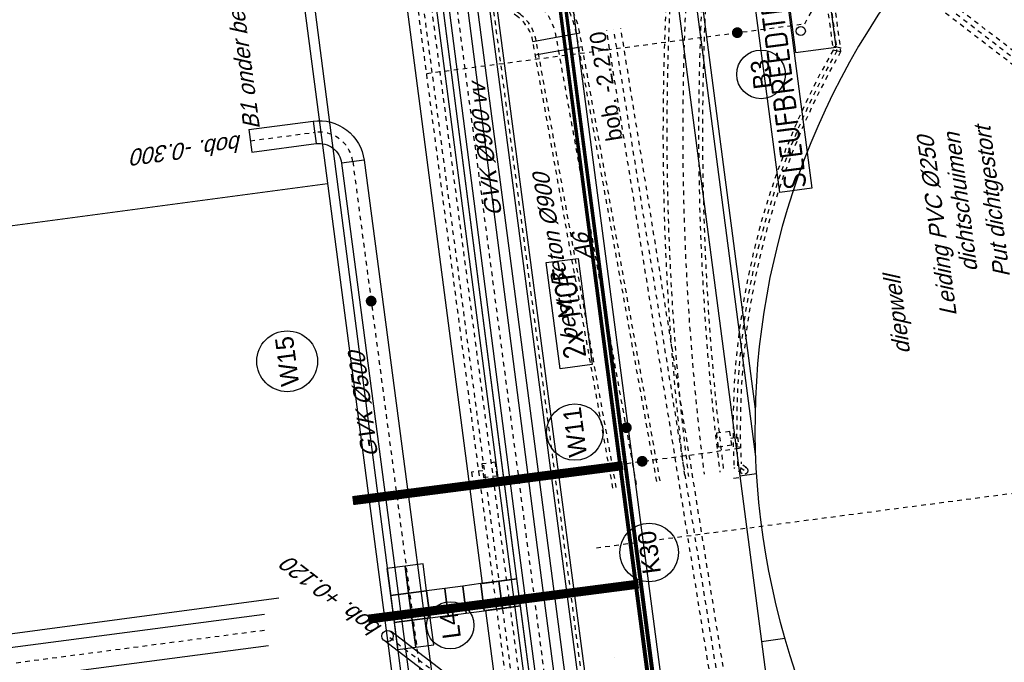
# Model space of a CAD drawing. Header units: metres. Extents: x 118052 to 118564, y 454784 to 455719.
# Tile 77 of 160: x 118226 to 118248, y 455292 to 455306. Entities that reach past the tile are written whole.
import ezdxf
from ezdxf.enums import TextEntityAlignment as Align

# ---------------------------------------------------------------- set-up
doc = ezdxf.new("R2010")
doc.units = ezdxf.units.M
doc.header["$LTSCALE"] = 0.5
for name, pattern in [('DASHED', [19.05, 12.7, -6.35]), ('Tauw_HIDDEN2', [5.6, 4, -1.6]), ('Tauw_HIDDEN3', [2.8, 2, -0.8]), ('Tauw_L_Center1', [13, 8, -1.67, 1.66, -1.67]), ('Tauw_L_Center2', [6.499, 4, -0.833, 0.833, -0.833]), ('Tauw_Stramien', [13, 8, -1.67, 1.66, -1.67])]:
    doc.linetypes.add(name, pattern=pattern)
for name, color, linetype in [('_gebouwen', 7, 'Continuous'), ('_grastegel 40x60', 252, 'Continuous'), ('_molgoot', 7, 'Continuous'), ('_tb13', 7, 'Continuous'), ('BHV plan', 7, 'Continuous'), ('EL_N_A_EB00----REVISIE~-_-----', 1, 'Continuous'), ('GRAAFWERKZAAMHEDEN', 6, 'Continuous'), ('KABELLOOP', 6, 'Continuous'), ('Koningsstal VIEUWPORT', 254, 'Continuous'), ('MOF', 6, 'Continuous'), ('OL55_HAAG', 86, 'Continuous'), ('ZU_B_-_AB00----ONDERDEEL__18_^200~-_-----', 1, 'Continuous'), ('ZU_B_-_AL999---LW_bet900-75_pl__18_^200~-_-----', 1, 'Continuous'), ('ZU_B_-_AL999---LW_bet900-75_pl__20_^200~M_-----', 1, 'Continuous'), ('ZU_B_-_EL999---LR_pvc315_vbr11~H_-----', 1, 'Tauw_L_Center2'), ('ZU_B_-_EL999---LR_pvc315_vbr11~W_-----', 8, 'Tauw_HIDDEN2'), ('ZU_B_-_EL999---LS_pvc250_zbr00~H_-----', 1, 'Tauw_L_Center2'), ('ZU_B_-_EL999---LS_pvc250_zbr00~W_-----', 8, 'Tauw_HIDDEN2'), ('ZU_B_-_EL999---LW_bet700-85_gw~H_-----', 1, 'Tauw_L_Center1'), ('ZU_B_-_EL999---LW_bet700-85_gw~W_-----', 8, 'Tauw_HIDDEN2'), ('ZU_B_-_EL999---LW_bet900-75_pl~H_-----', 1, 'Tauw_L_Center1'), ('ZU_B_-_EL999---LW_bet900-75_pl~W_-----', 8, 'Tauw_HIDDEN2'), ('ZU_B_-_EL999---LW_pvc160_vbr11~H_-----', 1, 'Tauw_L_Center2'), ('ZU_B_-_EL999---LW_pvc160_vbr11~W_-----', 8, 'Tauw_HIDDEN2'), ('ZU_B_-_ML999---LW_bet900-75_pl__20_^200~M_-----', 1, 'Continuous'), ('ZU_B_H_EB00----ONDERDEEL~-_-----', 1, 'Tauw_HIDDEN3'), ('ZU_B_L_AB00----ONDERDEEL__18_^200~-_-----', 1, 'Continuous'), ('ZU_N_-_AB00----diepwell__18_^200~-_-----', 7, 'Continuous'), ('ZU_N_-_AL999---LB_PE-90_sdr00__20_^200~M_-----', 7, 'Continuous'), ('ZU_N_-_AL999---LK_pvc125_sdr34__20_^200~M_-----', 7, 'Continuous'), ('ZU_N_-_AL999---LL_pvc250_zgr34__18_^200~N_-----', 7, 'Continuous'), ('ZU_N_-_AL999---LL_pvc250_zgr34__20_^200~M_-----', 7, 'Continuous'), ('ZU_N_-_AL999---LR_pvc250_vbr11__18_^200~-_-----', 7, 'Continuous'), ('ZU_N_-_AL999---LW_gvk500_sdr00__18_^200~-_-----', 7, 'Continuous'), ('ZU_N_-_AL999---LW_gvk500_sdr00__18_^200~N_-----', 7, 'Continuous'), ('ZU_N_-_AL999---LW_gvk500_vgr05__20_^200~M_-----', 7, 'Continuous'), ('ZU_N_-_AL999---LW_gvk900_vgr05__18_^200~-_-----', 7, 'Continuous'), ('ZU_N_-_EL999---LB_PE-110_sdr00~H_-----', 2, 'Tauw_L_Center2'), ('ZU_N_-_EL999---LB_PE-90_sdr00~H_-----', 2, 'Tauw_L_Center2'), ('ZU_N_-_EL999---LB_pvc160_zgr00~H_-----', 2, 'Tauw_L_Center2'), ('ZU_N_-_EL999---LB_pvc160_zgr00~W_-----', 8, 'Continuous'), ('ZU_N_-_EL999---LK_pvc125_sdr34~H_-----', 2, 'Tauw_L_Center2'), ('ZU_N_-_EL999---LL_pvc250_pgr34~W_-----', 2, 'Continuous'), ('ZU_N_-_EL999---LL_pvc250_zgr34~H_-----', 2, 'Tauw_L_Center2'), ('ZU_N_-_EL999---LL_pvc250_zgr34~W_-----', 2, 'Continuous'), ('ZU_N_-_EL999---LP_PE-75_sdr00~H_-----', 2, 'Tauw_L_Center2'), ('ZU_N_-_EL999---LR_PE-110_sdr00~H_-----', 2, 'Tauw_L_Center2'), ('ZU_N_-_EL999---LS_gvk700_vgr05~H_-----', 2, 'Tauw_L_Center1'), ('ZU_N_-_EL999---LS_gvk700_vgr05~W_-----', 2, 'Continuous'), ('ZU_N_-_EL999---LW_gvk500_vgr05~H_-----', 2, 'Tauw_L_Center2'), ('ZU_N_-_EL999---LW_gvk500_vgr05~W_-----', 2, 'Continuous'), ('ZU_N_-_EL999---LW_gvk900_vgr05~H_-----', 2, 'Tauw_L_Center1'), ('ZU_N_-_EL999---LW_gvk900_vgr05~W_-----', 2, 'Continuous'), ('ZU_N_-_EL999---SYM_STRAATKOLK~-_----c', 7, 'Tauw_L_Center2'), ('ZU_N_-_ML999---LB_PE-90_sdr00__20_^200~M_-----', 7, 'Continuous'), ('ZU_N_-_ML999---LK_pvc125_sdr34__20_^200~M_-----', 7, 'Continuous'), ('ZU_N_-_ML999---LL_pvc250_zgr34__20_^200~M_-----', 7, 'Continuous'), ('ZU_N_-_ML999---LW_gvk500_vgr05__20_^200~M_-----', 7, 'Continuous'), ('ZU_N_A_EB00----diepwell~-_-----', 7, 'Continuous'), ('ZU_N_A_HV02----molgoot ov betonstraatsteen~v_-----', 253, 'Continuous'), ('ZU_N_D_EVRH----ONDERDEEL~-_-----', 7, 'Continuous'), ('ZU_N_L_AB00----diepwell__18_^200~-_-----', 7, 'Continuous'), ('ZU_N_N_MVRHX---ALG_Stramien~-_008--', 8, 'Tauw_Stramien')]:
    doc.layers.add(name, color=color, linetype=linetype)
doc.styles.add('BURO-025', font='Isocp.shx', dxfattribs={"height": 500})
doc.styles.add('TAUW-ISOCP', font='tcb_isocp.shx')
doc.styles.add('tcb_isocp', font='tcb_isocp.shx')

# ---------------------------------------------------------------- blocks, each defined once
blk = doc.blocks.new('A$C6DFC50BF')
at = {"layer": 'GRAAFWERKZAAMHEDEN'}
blk.add_lwpolyline([(105878, -60153), (113301, -60153), (113301, -60867), (105878, -60867)], close=True, dxfattribs=at)
at = {"layer": 'KABELLOOP', "linetype": 'DASHED', "const_width": 200}
for points in [[(97737, -49946), (97728, -55947)], [(100370, -49946), (100361, -55944)]]:
    blk.add_lwpolyline(points, dxfattribs=at)
blk.add_lwpolyline([(186089, -55944), (-17582, -55944)], close=True, dxfattribs=at)
at = {"layer": 'MOF'}
blk.add_lwpolyline([(102654, -54849), (105014, -54849), (105014, -55562), (102654, -55562)], close=True, dxfattribs=at)
at = {"layer": 'GRAAFWERKZAAMHEDEN', "color": 2, "style": 'BURO-025'}
blk.add_text('SLEUFBREEDTE=1000mm', height=500, rotation=359.9837, dxfattribs=at).set_placement((105912, -60763))
at = {"layer": 'MOF', "color": 2, "style": 'BURO-025'}
blk.add_text('2x MOF', height=500, rotation=359.9837, dxfattribs=at).set_placement((102837, -55458))
blk = doc.blocks.new('Leidingen')
at = {"layer": 'ZU_B_-_EL999---LR_pvc315_vbr11~H_-----'}
blk.add_lwpolyline([(-184985.7, 1922.1), (-152315.8, 2855.2)], dxfattribs=at)
at = {"layer": 'ZU_B_-_EL999---LR_pvc315_vbr11~W_-----'}
for points in [[(-184990.2, 2079.5), (-152320.3, 3012.6)], [(-184981.2, 1764.7), (-152311.3, 2697.7)]]:
    blk.add_lwpolyline(points, dxfattribs=at)
at = {"layer": 'ZU_B_-_EL999---LS_pvc250_zbr00~H_-----'}
blk.add_lwpolyline([(-162249.7, -13954.2), (-152183.4, -3885.9)], dxfattribs=at)
at = {"layer": 'ZU_B_-_EL999---LS_pvc250_zbr00~W_-----'}
for points in [[(-162338.6, -13866.3), (-152271.8, -3797.6)], [(-162166.9, -14048.1), (-152095, -3974.3)]]:
    blk.add_lwpolyline(points, dxfattribs=at)
at = {"layer": 'ZU_B_-_EL999---LW_bet700-85_gw~H_-----'}
blk.add_lwpolyline([(-148704.4, -3970.5), (-151305.6, 523, -0.0000004), (-151305.6, 523), (-151673, 1157.6, 0.0442975), (-162290.4, 2155.5)], format="xyb", dxfattribs=at)
at = {"layer": 'ZU_B_-_EL999---LW_bet700-85_gw~W_-----'}
for points in [[(-151073.6, 990.4), (-151396.7, 1548.6, 0.0451699), (-162298.9, 2590.6, 0.0464467)], [(-151135.2, 927.2), (-151450.8, 1472.3, 0.0450002), (-162297.3, 2505.5, 0.0462856)], [(-151789.2, 659.7), (-151894.9, 842.4, 0.0436071), (-162288.1, 1805.5, 0.0449452)], [(-151887.4, 659.7), (-151948.8, 765.7, 0.0434439), (-162288.9, 1720.5, 0.0447807)]]:
    blk.add_lwpolyline(points, format="xyb", dxfattribs=at)
at = {"layer": 'ZU_B_-_EL999---LW_bet900-75_pl~H_-----'}
blk.add_lwpolyline([(-162319.8, 3661.2), (-152320.4, 4131.9, 0.1867404), (-151396.2, 4540.5), (-148051.3, 7886, 0.1989124), (-147641.3, 8876), (-147641.3, 8907.7)], format="xyb", dxfattribs=at)
at = {"layer": 'ZU_B_-_EL999---LW_bet900-75_pl~W_-----', "linetype": 'Continuous'}
for p, q in [((-152644.7, 4642.2), (-152595.4, 3593.3)), ((-152345.1, 4656.3), (-152295.7, 3607.5))]:
    blk.add_line(p, q, dxfattribs=at)
at = {"layer": 'ZU_B_-_EL999---LW_bet900-75_pl~W_-----'}
for points in [[(-162330.1, 4186.3), (-152345.1, 4656.3, 0.1867404), (-151767.4, 4911.7), (-148422.6, 8257.2, 0.1989124), (-148166.3, 8875.9), (-148166.3, 8907.7)], [(-162328.6, 4111.3), (-152341.6, 4581.4, 0.1867404), (-151714.4, 4858.6), (-148369.5, 8204.2, 0.1989124), (-148091.3, 8875.9), (-148091.3, 8907.7)], [(-162311, 3211.1), (-152299.2, 3682.4, 0.1867404), (-151078, 4222.3), (-147733.1, 7567.8, 0.1989124), (-147191.3, 8876), (-147191.3, 8907.8)], [(-162309.6, 3136.1), (-152295.7, 3607.5, 0.1867404), (-151024.9, 4169.3), (-147680, 7514.8, 0.1989124), (-147116.3, 8876), (-147116.3, 8907.8)]]:
    blk.add_lwpolyline(points, format="xyb", dxfattribs=at)
at = {"layer": 'ZU_B_-_EL999---LW_pvc160_vbr11~H_-----'}
blk.add_lwpolyline([(-162325.7, 1271.5), (-162202.8, 1402.7)], dxfattribs=at)
blk.add_lwpolyline([(-148763.1, -4142.4), (-150927.6, -1978.3, 0.1989124), (-150985.5, -1954.3), (-153425.4, -1954.6, 0.1435819), (-162202.8, 1402.7)], format="xyb", dxfattribs=at)
at = {"layer": 'ZU_B_-_EL999---LW_pvc160_vbr11~W_-----', "linetype": 'Continuous'}
for p, q in [((-153452.4, -2034.6), (-153398.4, -1874.5)), ((-153376.6, -2060.1), (-153322.6, -1900.1))]:
    blk.add_line(p, q, dxfattribs=at)
at = {"layer": 'ZU_B_-_EL999---LW_pvc160_vbr11~W_-----'}
for points in [[(-162388.3, 1321.8), (-162234.8, 1485.5)], [(-162271.6, 1212.3), (-162170.8, 1319.8)]]:
    blk.add_lwpolyline(points, dxfattribs=at)
for points in [[(-148763.1, -4029.2), (-150871, -1921.8, 0.1989124), (-150985.6, -1874.3), (-153398.4, -1874.5, 0.1437576), (-162234.8, 1485.5, 0.1431712)], [(-148876.3, -4142.4), (-150984.1, -2034.9, 0.1989124), (-150985.5, -2034.3), (-153452.4, -2034.6, 0.1434048), (-162170.8, 1319.8, 0.1439958)]]:
    blk.add_lwpolyline(points, format="xyb", dxfattribs=at)
blk.add_circle((-162325.7, 1271.5), 80.2, dxfattribs=at)
at = {"layer": 'ZU_B_-_ML999---LW_bet900-75_pl__20_^200~M_-----', "flags": 128}
blk.add_lwpolyline([(-161050, 3721, 0, 0, 0), (-161055.5, 3601.1, 0, 91.8, 0), (-161055, 3610.2, 91.8, 169.7, 0), (-161053.9, 3636.2, 169.7, 221.7, 0), (-161052.1, 3675.1, 221.7, 240, 0), (-161050, 3721, 240, 221.7, 0), (-161048, 3766.8, 221.7, 169.7, 0), (-161046.2, 3805.7, 169.7, 91.8, 0), (-161045, 3831.7, 91.8, 0, 0), (-161044.6, 3840.8, 0, 0, 0), (-161050, 3721, 0, 0, 0), (-161026.8, 4235.9, 0, 0, 0)], format="xyseb", dxfattribs=at)
at = {"layer": 'ZU_B_-_ML999---LW_bet900-75_pl__20_^200~M_-----'}
blk.add_circle((-160998.8, 4857.7), 622.5, dxfattribs=at)
at = {"layer": 'ZU_B_H_EB00----ONDERDEEL~-_-----', "ltscale": 0.005}
blk.add_arc((-166028.2, 4641.2), 1, 91.1194, 181.1194, dxfattribs=at)
at = {"layer": 'ZU_B_L_AB00----ONDERDEEL__18_^200~-_-----', "flags": 128}
blk.add_lwpolyline([(-150312.7, -4910.5, 0, 0, 0), (-150212.7, -4910.5, 0, 76.5, 0), (-150220.3, -4910.5, 76.5, 141.4, 0), (-150242, -4910.5, 141.4, 184.8, 0), (-150274.4, -4910.5, 184.8, 200, 0), (-150312.7, -4910.5, 200, 184.8, 0), (-150350.9, -4910.5, 184.8, 141.4, 0), (-150383.4, -4910.5, 141.4, 76.5, 0), (-150405.1, -4910.5, 76.5, 0, 0), (-150412.7, -4910.5, 0, 0, 0), (-150312.7, -4910.5, 0, 0, 0), (-155144.1, -4910.5, 0, 0, 0)], format="xyseb", dxfattribs=at)
at = {"layer": 'ZU_N_-_EL999---LB_PE-110_sdr00~H_-----'}
blk.add_lwpolyline([(-189750.6, 554.2), (-189750.6, 7068.1), (-129822, 7068.1), (-129822, 7212.6)], dxfattribs=at)
at = {"layer": 'ZU_N_-_EL999---LB_PE-90_sdr00~H_-----'}
blk.add_lwpolyline([(-152741, 7068.1), (-152741, -1330.6)], dxfattribs=at)
at = {"layer": 'ZU_N_-_EL999---LB_PE-90_sdr00~H_-----', "flags": 128}
blk.add_lwpolyline([(-152741, -1330.6), (-150996.2, -2640.5)], dxfattribs=at)
at = {"layer": 'ZU_N_-_EL999---LB_pvc160_zgr00~H_-----'}
blk.add_lwpolyline([(-188326.3, 428), (-188330.9, 4822.3, -0.4142136), (-187771.5, 5382.9), (-138780.5, 5434.3, 0.4139341), (-138221.1, 5994.4), (-138227, 68533.4, 0.1989124), (-138391.1, 68929.4), (-148707.2, 79243.6, 0.1983621), (-149102, 79407.5), (-169703.5, 79449.2, 0.123322), (-169967.6, 79383.6), (-194911.9, 66117.4)], format="xyb", dxfattribs=at)
at = {"layer": 'ZU_N_-_EL999---LB_pvc160_zgr00~W_-----'}
for points in [[(-188246.3, 428), (-188250.9, 4822.4, -0.4142136), (-187771.4, 5302.9), (-138780.4, 5354.3, 0.4139341), (-138141.1, 5994.4), (-138147, 68533.4, 0.1989124), (-138334.5, 68985.9), (-148650.6, 79300.1, 0.1983621), (-149101.9, 79487.5), (-169703.3, 79529.2, 0.123322), (-170005.1, 79454.3), (-194949.5, 66188.1)], [(-188406.3, 427.9), (-188410.9, 4822.2, -0.4142136), (-187771.6, 5462.9), (-138780.6, 5514.3, 0.4139341), (-138301.1, 5994.3), (-138307, 68533.4, 0.1989124), (-138447.6, 68872.8), (-148763.8, 79187, 0.1983621), (-149102.2, 79327.5), (-169703.6, 79369.2, 0.123322), (-169930, 79313), (-194874.3, 66046.8)]]:
    blk.add_lwpolyline(points, format="xyb", dxfattribs=at)
at = {"layer": 'ZU_N_-_EL999---LK_pvc125_sdr34~H_-----'}
for p, q in [((-161829.3, 1320.5), (-161829.3, 1799)), ((-161579.3, 1320.5), (-161829.3, 1320.5)), ((-161579.3, 1470.5), (-161579.3, 1320.5))]:
    blk.add_line(p, q, dxfattribs=at)
blk.add_lwpolyline([(-161579.3, 6980.2), (-161579.3, 7230.2), (-161829.3, 7230.2), (-161829.3, 1799)], dxfattribs=at)
at = {"layer": 'ZU_N_-_EL999---LL_pvc250_pgr34~W_-----'}
blk.add_circle((-164918.5, 9531.9), 125, dxfattribs=at)
at = {"layer": 'ZU_N_-_EL999---LL_pvc250_zgr34~H_-----'}
blk.add_lwpolyline([(-183190.8, -13474), (-183190.8, -9171.1, -0.1988535), (-182892.2, -8450), (-164918.5, 9531.9)], format="xyb", dxfattribs=at)
at = {"layer": 'ZU_N_-_EL999---LL_pvc250_zgr34~W_-----'}
for points in [[(-183315.8, -13474), (-183315.8, -9171.1, -0.1988535), (-182980.6, -8361.6), (-165006.9, 9620.3)], [(-183065.8, -13474), (-183065.8, -9171.1, -0.1988535), (-182803.8, -8538.4), (-164830, 9443.5)]]:
    blk.add_lwpolyline(points, format="xyb", dxfattribs=at)
at = {"layer": 'ZU_N_-_EL999---LP_PE-75_sdr00~H_-----', "flags": 128}
blk.add_lwpolyline([(-118553.2, 6962), (-242100.9, 6918.1), (-260870, 6918.1), (-260870, -569.1), (-260870, -22082.4), (-262858.1, -22082.4)], dxfattribs=at)
at = {"layer": 'ZU_N_-_EL999---LR_PE-110_sdr00~H_-----'}
blk.add_lwpolyline([(-243248.2, 6768.1), (-93379.2, 6768.1, -0.1316525), (-90879.2, 6098.3), (-85840.8, 3189.4)], format="xyb", dxfattribs=at)
at = {"layer": 'ZU_N_-_EL999---LS_gvk700_vgr05~H_-----'}
blk.add_lwpolyline([(-164437.6, 28944.2), (-164435.1, 12156)], dxfattribs=at)
at = {"layer": 'ZU_N_-_EL999---LS_gvk700_vgr05~W_-----'}
for points in [[(-164787.6, 28945.1), (-164785.1, 12156)], [(-164087.6, 28943.4), (-164085.1, 12156.1)]]:
    blk.add_lwpolyline(points, dxfattribs=at)
at = {"layer": 'ZU_N_-_EL999---LW_gvk500_vgr05~H_-----'}
blk.add_lwpolyline([(-153708, 11108.9), (-153707.3, 9682.9, -0.4142136), (-154456.9, 8932.4), (-209397.5, 8902.7)], format="xyb", dxfattribs=at)
at = {"layer": 'ZU_N_-_EL999---LW_gvk500_vgr05~W_-----'}
blk.add_line((-153458, 11108.9), (-153958, 11108.9), dxfattribs=at)
at = {"layer": 'ZU_N_-_EL999---LW_gvk500_vgr05~W_-----', "linetype": 'Continuous'}
for p, q in [((-153457.3, 9683), (-153957.3, 9682.7)), ((-154456.7, 8682.4), (-154457, 9182.4))]:
    blk.add_line(p, q, dxfattribs=at)
at = {"layer": 'ZU_N_-_EL999---LW_gvk500_vgr05~W_-----'}
for points in [[(-153958, 11108.9), (-153957.3, 9682.7, -0.4142136), (-154457, 9182.4), (-209397.7, 9152.7)], [(-153458, 11108.9), (-153457.3, 9683, -0.4142136), (-154456.7, 8682.4), (-209397.4, 8652.7)]]:
    blk.add_lwpolyline(points, format="xyb", dxfattribs=at)
at = {"layer": 'ZU_N_-_EL999---LW_gvk900_vgr05~H_-----'}
blk.add_lwpolyline([(-241353.5, 8700.8), (-241353.5, 7410.2, 0.4142136), (-240156.5, 6213.2), (-134155.4, 6213.2, 0.4142136), (-132958.4, 7410.2), (-132958.4, 9548.4)], format="xyb", dxfattribs=at)
at = {"layer": 'ZU_N_-_EL999---LW_gvk900_vgr05~W_-----'}
for points in [[(-241803.5, 8700.8), (-241803.5, 7410.2, 0.4142136), (-240156.5, 5763.2), (-134155.4, 5763.2, 0.4142136), (-132508.4, 7410.2), (-132508.4, 9548.4)], [(-240903.5, 8700.8), (-240903.5, 7410.2, 0.4142136), (-240156.5, 6663.2), (-134155.4, 6663.2, 0.4142136), (-133408.4, 7410.2), (-133408.4, 9548.4)]]:
    blk.add_lwpolyline(points, format="xyb", dxfattribs=at)
at = {"layer": 'ZU_N_-_EL999---SYM_STRAATKOLK~-_----c', "lineweight": -3}
for points in [[(-161729.3, 6680.2), (-161429.3, 6680.2), (-161429.3, 6980.2), (-161729.3, 6980.2)], [(-161729.3, 1470.5), (-161429.3, 1470.5), (-161429.3, 1770.5), (-161729.3, 1770.5)]]:
    blk.add_lwpolyline(points, close=True, dxfattribs=at)
at = {"layer": 'ZU_N_-_ML999---LB_PE-90_sdr00__20_^200~M_-----', "flags": 128}
blk.add_lwpolyline([(-152741, 168.1, 0, 0, 0), (-152629.9, 213.5, 0, 91.8, 0), (-152638.4, 210, 91.8, 169.7, 0), (-152662.4, 200.2, 169.7, 221.7, 0), (-152698.5, 185.5, 221.7, 240, 0), (-152741, 168.1, 240, 221.7, 0), (-152783.5, 150.7, 221.7, 169.7, 0), (-152819.5, 135.9, 169.7, 91.8, 0), (-152843.6, 126.1, 91.8, 0, 0), (-152852.1, 122.6, 0, 0, 0), (-152741, 168.1, 0, 0, 0), (-153223.6, -29.3, 0, 0, 0)], format="xyseb", dxfattribs=at)
at = {"layer": 'ZU_N_-_ML999---LB_PE-90_sdr00__20_^200~M_-----'}
blk.add_circle((-153719.9, -232.3), 536.2, dxfattribs=at)
at = {"layer": 'ZU_N_-_ML999---LK_pvc125_sdr34__20_^200~M_-----', "flags": 128}
blk.add_lwpolyline([(-161829.3, 3470.7, 0, 0, 0), (-161709.5, 3464.2, 0, 91.8, 0), (-161718.6, 3464.7, 91.8, 169.7, 0), (-161744.6, 3466.1, 169.7, 221.7, 0), (-161783.5, 3468.2, 221.7, 240, 0), (-161829.3, 3470.7, 240, 221.7, 0), (-161875.2, 3473.2, 221.7, 169.7, 0), (-161914, 3475.4, 169.7, 91.8, 0), (-161940, 3476.8, 91.8, 0, 0), (-161949.1, 3477.3, 0, 0, 0), (-161829.3, 3470.7, 0, 0, 0), (-163196.3, 3545.4, 0, 0, 0)], format="xyseb", dxfattribs=at)
at = {"layer": 'ZU_N_-_ML999---LK_pvc125_sdr34__20_^200~M_-----'}
blk.add_circle((-163840.5, 3580.6), 645.2, dxfattribs=at)
at = {"layer": 'ZU_N_-_ML999---LL_pvc250_zgr34__20_^200~M_-----', "flags": 128}
blk.add_lwpolyline([(-166207.6, 8242.2, 0, 0, 0), (-166327.2, 8251.9, 0, 91.8, 0), (-166318.1, 8251.2, 91.8, 169.7, 0), (-166292.2, 8249.1, 169.7, 221.7, 0), (-166253.3, 8245.9, 221.7, 240, 0), (-166207.6, 8242.2, 240, 221.7, 0), (-166161.8, 8238.4, 221.7, 169.7, 0), (-166123, 8235.3, 169.7, 91.8, 0), (-166097.1, 8233.1, 91.8, 0, 0), (-166088, 8232.4, 0, 0, 0), (-166207.6, 8242.2, 0, 0, 0), (-165381.7, 8174.7, 0, 0, 0)], format="xyseb", dxfattribs=at)
at = {"layer": 'ZU_N_-_ML999---LL_pvc250_zgr34__20_^200~M_-----'}
blk.add_circle((-164863.4, 8132.4), 520, dxfattribs=at)
at = {"layer": 'ZU_N_-_ML999---LW_gvk500_vgr05__20_^200~M_-----', "flags": 128}
blk.add_lwpolyline([(-157555.5, 8930.8, 0, 0, 0), (-157498.9, 8825, 0, 91.8, 0), (-157503.2, 8833, 91.8, 169.7, 0), (-157515.5, 8855.9, 169.7, 221.7, 0), (-157533.9, 8890.3, 221.7, 240, 0), (-157555.5, 8930.8, 240, 221.7, 0), (-157577.2, 8971.3, 221.7, 169.7, 0), (-157595.6, 9005.6, 169.7, 91.8, 0), (-157607.9, 9028.5, 91.8, 0, 0), (-157612.2, 9036.6, 0, 0, 0), (-157555.5, 8930.8, 0, 0, 0), (-158313.2, 10346.6, 0, 0, 0)], format="xyseb", dxfattribs=at)
at = {"layer": 'ZU_N_-_ML999---LW_gvk500_vgr05__20_^200~M_-----'}
blk.add_circle((-158629.2, 10937), 669.6, dxfattribs=at)
at = {"layer": 'ZU_N_A_EB00----diepwell~-_-----'}
blk.add_circle((-152887.5, -1224.3), 100, dxfattribs=at)
at = {"layer": 'ZU_N_A_HV02----molgoot ov betonstraatsteen~v_-----'}
blk.add_line((-162469.3, 1410.2), (-162469.3, 1526.1), dxfattribs=at)
at = {"layer": 'ZU_N_D_EVRH----ONDERDEEL~-_-----', "ltscale": 0.005}
blk.add_lwpolyline([(-153337.5, -1949.9), (-152437.5, -1949.9), (-152437.5, -1049.9), (-153337.5, -1049.9)], close=True, dxfattribs=at)
at = {"layer": 'ZU_N_L_AB00----diepwell__18_^200~-_-----', "flags": 128}
for points in [[(-152974.7, 5419.4, 0, 96, 0), (-152918, 5701.8, 0, 0, 0), (-151987.7, 10338.9, 0, 0, 0), (-151855.9, 10615.4, 0, 0, 0)], [(-152967.6, -1284.2, 0, 96, 0), (-153246.9, -1354.6, 0, 0, 0), (-157832.9, -2510.8, 0, 0, 0), (-158139.2, -2510.8, 0, 0, 0)]]:
    blk.add_lwpolyline(points, format="xyseb", dxfattribs=at)
at = {"layer": 'ZU_N_N_MVRHX---ALG_Stramien~-_008--'}
blk.add_line((-163594.5, -15224.7), (-163594.5, 4715), dxfattribs=at)
at = {"layer": 'EL_N_A_EB00----REVISIE~-_-----'}
blk.add_blockref('A$C6DFC50BF', (-262229.9, 59850.1), dxfattribs=at)
at = {"layer": 'ZU_B_-_AB00----ONDERDEEL__18_^200~-_-----', "style": 'TAUW-ISOCP', "oblique": 20.00024}
blk.add_text('Put dichtgestort', height=360, dxfattribs=at).set_placement((-155504.1, -5090.5), align=Align.RIGHT)
at = {"layer": 'ZU_B_-_AL999---LW_bet900-75_pl__18_^200~-_-----', "style": 'tcb_isocp', "oblique": 20.00024}
for s, p in [('best: Beton %%129900', (-159002.5, 4511.4)), ('A6', (-157267.9, 3974.9))]:
    blk.add_text(s, height=360, rotation=2.69503, dxfattribs=at).set_placement(p)
at = {"layer": 'ZU_B_-_AL999---LW_bet900-75_pl__20_^200~M_-----', "style": 'tcb_isocp'}
blk.add_text('W11', height=400, dxfattribs=at).set_placement((-160998.8, 4857.7), align=Align.MIDDLE)
at = {"layer": 'ZU_B_-_EL999---LR_pvc315_vbr11~H_-----', "style": 'tcb_isocp'}
blk.add_text('bob. -2.270', height=360, rotation=1.63595, dxfattribs=at).set_placement((-154748.3, 2976.1))
at = {"layer": 'ZU_N_-_AB00----diepwell__18_^200~-_-----', "style": 'TAUW-ISOCP', "oblique": 20.00024}
blk.add_text('diepwell', height=360, dxfattribs=at).set_placement((-158499.2, -2690.8), align=Align.RIGHT)
at = {"layer": 'ZU_N_-_AL999---LB_PE-90_sdr00__20_^200~M_-----', "style": 'tcb_isocp'}
blk.add_text('B3', height=400, dxfattribs=at).set_placement((-153719.9, -232.3), align=Align.MIDDLE)
at = {"layer": 'ZU_N_-_AL999---LK_pvc125_sdr34__20_^200~M_-----', "style": 'tcb_isocp'}
blk.add_text('K30', height=400, dxfattribs=at).set_placement((-163840.5, 3580.6), align=Align.MIDDLE)
at = {"layer": 'ZU_N_-_AL999---LL_pvc250_zgr34__18_^200~N_-----', "style": 'tcb_isocp', "oblique": 20.00024}
blk.add_text('bob. +0.120', height=360, rotation=45.01299, dxfattribs=at).set_placement((-164700.9, 9605))
at = {"layer": 'ZU_N_-_AL999---LL_pvc250_zgr34__20_^200~M_-----', "style": 'tcb_isocp'}
blk.add_text('L4', height=400, dxfattribs=at).set_placement((-164863.4, 8132.4), align=Align.MIDDLE)
at = {"layer": 'ZU_N_-_AL999---LR_pvc250_vbr11__18_^200~-_-----', "style": 'TAUW-ISOCP', "oblique": 20.00024}
for s, p in [('B1 onder beton door', (-149083.2, 10863.6)), ('Leiding PVC %%129250', (-155558, -3816)), ('dichtschuimen', (-155558, -4398.9))]:
    blk.add_text(s, height=360, dxfattribs=at).set_placement(p, align=Align.RIGHT)
at = {"layer": 'ZU_N_-_AL999---LW_gvk500_sdr00__18_^200~-_-----', "style": 'tcb_isocp', "oblique": 20.00024}
blk.add_text('GVK %%129500', height=360, rotation=0.03102, dxfattribs=at).set_placement((-160968.4, 9224.9))
at = {"layer": 'ZU_N_-_AL999---LW_gvk500_sdr00__18_^200~N_-----', "style": 'tcb_isocp', "oblique": 20.00024}
blk.add_text('bob. -0.300', height=360, rotation=90.03102, dxfattribs=at).set_placement((-153551, 11283.3))
at = {"layer": 'ZU_N_-_AL999---LW_gvk500_vgr05__20_^200~M_-----', "style": 'TAUW-ISOCP'}
blk.add_text('W15', height=400, dxfattribs=at).set_placement((-158629.2, 10937), align=Align.MIDDLE)
at = {"layer": 'ZU_N_-_AL999---LW_gvk900_vgr05__18_^200~-_-----', "style": 'tcb_isocp', "oblique": 20.00024}
blk.add_text('GVK %%129900 vv', height=360, dxfattribs=at).set_placement((-156059.6, 5828.4))

msp = doc.modelspace()

# ---------------------------------------------------------------- linework, layer by layer
for points in [[(118232.009, 455311.048), (118232.072, 455310.562), (118233.043, 455310.668), (118233.487, 455307.361), (118232.506, 455307.216), (118236.635, 455275.782)], [(118242.217, 455295.812), (118242.584, 455295.861)], [(118242.698, 455292.175), (118242.698, 455292.175), (118243.21, 455292.243)]]:
    msp.add_lwpolyline(points)
at = {"layer": '_gebouwen'}
for p, q in [((118233.161, 455302.228), (118216.352, 455299.995)), ((118232.094, 455293.123), (118215.495, 455290.917))]:
    msp.add_line(p, q, dxfattribs=at)
msp.add_lwpolyline([(118273.585, 455288.704, 14.446878), (118270.811, 455285.071), (118273.552, 455282.938), (118276.326, 455286.569)], format="xyb", close=True, dxfattribs=at)
for points in [[(118231.551, 455275.249), (118231.66, 455274.44), (118235.452, 455274.923), (118235.36, 455275.737), (118236.791, 455275.911), (118232.711, 455307.428), (118233.696, 455307.569), (118233.304, 455310.935), (118232.3, 455310.797), (118232.23, 455311.331), (118222.766, 455310.141), (118213.373, 455308.813), (118217.918, 455273.47), (118231.551, 455275.249)], [(118242.217, 455295.812), (118242.698, 455292.175)]]:
    msp.add_lwpolyline(points, dxfattribs=at)
at = {"layer": '_grastegel 40x60'}
for points in [[(118234.864, 455293.83), (118234.467, 455293.778), (118234.545, 455293.184), (118234.942, 455293.236)], [(118235.26, 455293.882), (118234.864, 455293.83), (118234.942, 455293.236), (118235.338, 455293.288)], [(118237.321, 455293.548), (118236.925, 455293.496), (118237.003, 455292.901), (118237.399, 455292.953)], [(118235.338, 455293.288), (118234.942, 455293.236), (118235.02, 455292.641), (118235.416, 455292.693)], [(118235.735, 455293.34), (118235.338, 455293.288), (118235.416, 455292.693), (118235.813, 455292.745)], [(118236.131, 455293.392), (118235.735, 455293.34), (118235.813, 455292.745), (118236.209, 455292.797)], [(118236.528, 455293.444), (118236.131, 455293.392), (118236.209, 455292.797), (118236.606, 455292.849)], [(118236.925, 455293.496), (118236.528, 455293.444), (118236.606, 455292.849), (118237.003, 455292.901)], [(118234.942, 455293.236), (118234.545, 455293.184), (118234.623, 455292.589), (118235.02, 455292.641)], [(118235.02, 455292.641), (118234.623, 455292.589), (118234.701, 455291.994), (118235.098, 455292.046)], [(118235.416, 455292.693), (118235.02, 455292.641), (118235.098, 455292.046), (118235.494, 455292.098)]]:
    msp.add_lwpolyline(points, close=True, dxfattribs=at)
at = {"layer": '_molgoot'}
msp.add_lwpolyline([(118203.385, 455307.766), (118205.328, 455312.09, -0.275334), (118207.434, 455313.641), (118220.659, 455315.32), (118229.672, 455316.463, -0.43143), (118235.529, 455311.609), (118237.765, 455294.235), (118240.11, 455276.475, -0.407867), (118235.608, 455270.307), (118213.295, 455267.34), (118214.012, 455261.941, -0.385506), (118212, 455259.169), (118210.875, 455259.035), (118211.232, 455256.139), (118214.247, 455253.892), (118218.391, 455254.397), (118217.759, 455259.426, -0.416884), (118219.86, 455262.091), (118228.47, 455263.218), (118236.412, 455264.261, -0.442244), (118242.283, 455259.489), (118243.678, 455249.303), (118245.523, 455234.588), (118248.05, 455215.122)], format="xyb", dxfattribs=at)
msp.add_lwpolyline([(118242.698, 455292.175), (118250.786, 455229.804), (118252.264, 455229.998), (118252.212, 455230.395)], dxfattribs=at)
at = {"layer": '_tb13'}
for points in [[(118272.221, 455322.781), (118256.767, 455320.542), (118245.319, 455319.098), (118244.226, 455318.955, 0.414214), (118239.918, 455313.347), (118242.217, 455295.812)], [(118272.273, 455322.385), (118256.821, 455320.146), (118245.371, 455318.701), (118244.278, 455318.558, 0.414214), (118240.315, 455313.399), (118242.566, 455296.228)], [(118272.29, 455322.256), (118256.838, 455320.017), (118245.388, 455318.572), (118244.295, 455318.429, 0.414214), (118240.444, 455313.416), (118242.559, 455297.279)], [(118210.844, 455256.023), (118210.429, 455259.385), (118211.935, 455259.564, 0.382621), (118213.615, 455261.893), (118212.846, 455267.684), (118235.548, 455270.702, 0.407631), (118239.714, 455276.42), (118237.368, 455294.183), (118235.13, 455311.571, 0.432155), (118229.722, 455316.066), (118220.71, 455314.923), (118207.479, 455313.243, 0.27659), (118205.695, 455311.931), (118203.585, 455307.236), (118200.604, 455308.587)], [(118212.829, 455267.813), (118235.529, 455270.831, 0.407549), (118239.585, 455276.402), (118237.239, 455294.166), (118235.001, 455311.559, 0.432411), (118229.738, 455315.937), (118220.726, 455314.794), (118207.493, 455313.114, 0.277077), (118205.814, 455311.879), (118203.65, 455307.064), (118200.55, 455308.469)]]:
    msp.add_lwpolyline(points, format="xyb", dxfattribs=at)
at = {"layer": 'BHV plan', "color": 2, "linetype": 'Continuous'}
msp.add_line((118256.564, 455168.784), (118230.082, 455370.759), dxfattribs=at)
at = {"layer": 'OL55_HAAG'}
for points in [[(118236.555, 455293.447), (118237.321, 455293.547), (118235.067, 455311.048), (118234.273, 455310.952), (118236.555, 455293.447)], [(118237.004, 455290.009), (118237.774, 455290.11), (118237.399, 455292.953), (118236.633, 455292.853), (118237.004, 455290.009)]]:
    msp.add_lwpolyline(points, close=True, dxfattribs=at)

# ---------------------------------------------------------------- block references
at = {"layer": 'Koningsstal VIEUWPORT', "color": 6, "xscale": 0.0009975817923, "yscale": 0.0009975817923, "zscale": 0.0009975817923, "rotation": 97.46987594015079}
msp.add_blockref('Leidingen', (118222.52, 455456.651), dxfattribs=at)

doc.saveas('drawing.dxf')
